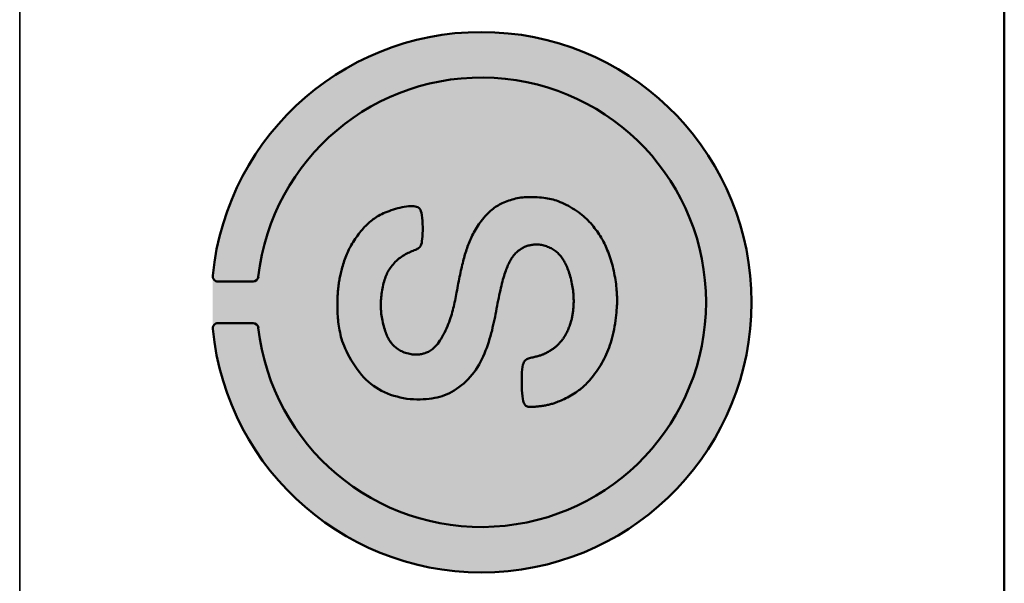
# Model space of a CAD drawing. Header units: millimetres. Extents: x 0 to 420, y 0 to 296.
# Tile 7 of 14: x 0 to 20, y 218 to 229. Entities that reach past the tile are written whole.
import ezdxf

# ---------------------------------------------------------------- set-up
doc = ezdxf.new("R2010")
doc.units = ezdxf.units.MM
doc.layers.get('0').update_dxf_attribs({"lineweight": 25})
doc.layers.add('Hatch', color=7, linetype='Continuous', lineweight=9, true_color=0x1e1e47)
doc.layers.add('Sketch Geometry(ISO)', color=7, linetype='Continuous', lineweight=50)

# ---------------------------------------------------------------- blocks, each defined once
blk = doc.blocks.new('Borders A3')
at = {"layer": 'Hatch'}
h = blk.add_hatch(color=256, dxfattribs=at)
edge = h.paths.add_edge_path()
edge.add_line((4.428, 222.838), (5.122, 222.838))
edge.add_arc((5.122, 222.733), 0.105, 6.5142, 90, ccw=False)
edge.add_arc((9.645, 223.25), 4.448, 186.5142, 533.4856)
edge.add_arc((5.122, 223.766), 0.105, 270, 353.4856, ccw=False)
edge.add_line((5.122, 223.661), (4.428, 223.661))
edge.add_arc((4.428, 223.766), 0.105, 174.346, 270, ccw=False)
edge.add_arc((9.645, 223.25), 5.348, -174.3461, 174.346, ccw=False)
edge.add_arc((4.428, 222.733), 0.105, 90, 185.6539, ccw=False)
blk.add_hatch(color=256, dxfattribs=at).paths.add_polyline_path([(11.131, 225.261), (11.167, 225.248), (11.204, 225.233), (11.243, 225.216), (11.283, 225.197), (11.325, 225.176), (11.366, 225.155), (11.408, 225.132), (11.449, 225.108), (11.489, 225.084), (11.528, 225.059), (11.565, 225.034), (11.599, 225.008), (11.633, 224.982), (11.664, 224.956), (11.695, 224.929), (11.724, 224.901), (11.753, 224.873), (11.781, 224.843), (11.808, 224.813), (11.835, 224.782), (11.861, 224.75), (11.887, 224.718), (11.911, 224.686), (11.934, 224.654), (11.957, 224.623), (11.978, 224.592), (11.997, 224.563), (12.015, 224.533), (12.032, 224.504), (12.049, 224.476), (12.064, 224.446), (12.079, 224.416), (12.094, 224.385), (12.109, 224.353), (12.123, 224.319), (12.138, 224.284), (12.152, 224.247), (12.167, 224.209), (12.181, 224.17), (12.194, 224.13), (12.207, 224.088), (12.22, 224.046), (12.232, 224.003), (12.244, 223.959), (12.255, 223.915), (12.265, 223.87), (12.274, 223.825), (12.283, 223.781), (12.291, 223.737), (12.298, 223.693), (12.304, 223.651), (12.31, 223.609), (12.314, 223.568), (12.318, 223.529), (12.322, 223.491), (12.325, 223.455), (12.327, 223.421), (12.329, 223.39), (12.331, 223.36), (12.332, 223.331), (12.333, 223.304), (12.333, 223.275), (12.332, 223.246), (12.331, 223.214), (12.329, 223.179), (12.326, 223.14), (12.322, 223.096), (12.318, 223.048), (12.312, 222.996), (12.306, 222.942), (12.299, 222.886), (12.29, 222.829), (12.281, 222.772), (12.271, 222.716), (12.26, 222.661), (12.248, 222.607), (12.235, 222.555), (12.221, 222.503), (12.206, 222.453), (12.19, 222.404), (12.173, 222.356), (12.155, 222.309), (12.136, 222.263), (12.116, 222.217), (12.096, 222.172), (12.074, 222.128), (12.051, 222.084), (12.027, 222.042), (12.002, 221.999), (11.976, 221.958), (11.949, 221.917), (11.921, 221.877), (11.893, 221.838), (11.864, 221.801), (11.836, 221.765), (11.808, 221.732), (11.782, 221.7), (11.757, 221.672), (11.733, 221.646), (11.71, 221.623), (11.689, 221.601), (11.667, 221.581), (11.645, 221.562), (11.622, 221.544), (11.598, 221.526), (11.571, 221.507), (11.543, 221.487), (11.512, 221.467), (11.48, 221.446), (11.447, 221.426), (11.413, 221.405), (11.379, 221.386), (11.346, 221.367), (11.313, 221.349), (11.281, 221.333), (11.251, 221.319), (11.221, 221.305), (11.193, 221.294), (11.166, 221.283), (11.141, 221.273), (11.116, 221.264), (11.093, 221.256), (11.071, 221.249), (11.05, 221.243), (11.03, 221.237), (11.01, 221.231), (10.991, 221.226), (10.972, 221.222), (10.952, 221.218), (10.933, 221.214), (10.913, 221.21), (10.892, 221.206), (10.871, 221.203), (10.85, 221.199), (10.829, 221.196), (10.808, 221.193), (10.787, 221.191), (10.767, 221.189), (10.747, 221.187), (10.727, 221.185), (10.708, 221.183), (10.69, 221.182), (10.673, 221.181), (10.656, 221.18), (10.641, 221.179), (10.626, 221.179), (10.613, 221.178), (10.601, 221.178), (10.589, 221.179), (10.579, 221.18), (10.568, 221.182), (10.558, 221.185), (10.547, 221.189), (10.537, 221.195), (10.525, 221.203), (10.514, 221.213), (10.503, 221.227), (10.492, 221.246), (10.481, 221.271), (10.471, 221.302), (10.463, 221.341), (10.455, 221.39), (10.45, 221.448), (10.446, 221.513), (10.443, 221.583), (10.442, 221.656), (10.443, 221.729), (10.444, 221.799), (10.448, 221.864), (10.452, 221.922), (10.458, 221.97), (10.466, 222.009), (10.475, 222.041), (10.485, 222.066), (10.497, 222.085), (10.51, 222.1), (10.525, 222.112), (10.541, 222.121), (10.559, 222.129), (10.578, 222.136), (10.598, 222.143), (10.619, 222.149), (10.64, 222.154), (10.661, 222.159), (10.683, 222.164), (10.703, 222.169), (10.724, 222.174), (10.743, 222.179), (10.761, 222.184), (10.779, 222.189), (10.796, 222.194), (10.812, 222.199), (10.827, 222.204), (10.841, 222.209), (10.854, 222.214), (10.866, 222.219), (10.878, 222.223), (10.889, 222.228), (10.9, 222.233), (10.91, 222.238), (10.921, 222.243), (10.932, 222.248), (10.943, 222.254), (10.954, 222.26), (10.965, 222.266), (10.977, 222.272), (10.988, 222.279), (10.999, 222.286), (11.01, 222.292), (11.021, 222.299), (11.032, 222.306), (11.042, 222.312), (11.052, 222.319), (11.062, 222.326), (11.071, 222.333), (11.081, 222.341), (11.091, 222.349), (11.102, 222.358), (11.112, 222.367), (11.123, 222.376), (11.135, 222.386), (11.146, 222.397), (11.157, 222.408), (11.169, 222.42), (11.181, 222.432), (11.192, 222.444), (11.204, 222.457), (11.215, 222.47), (11.226, 222.483), (11.237, 222.496), (11.247, 222.51), (11.257, 222.523), (11.267, 222.536), (11.276, 222.55), (11.285, 222.563), (11.294, 222.576), (11.302, 222.589), (11.31, 222.603), (11.318, 222.618), (11.326, 222.633), (11.334, 222.65), (11.343, 222.668), (11.351, 222.687), (11.36, 222.707), (11.369, 222.729), (11.378, 222.751), (11.386, 222.773), (11.394, 222.796), (11.402, 222.818), (11.409, 222.839), (11.416, 222.86), (11.422, 222.88), (11.427, 222.899), (11.432, 222.918), (11.436, 222.937), (11.44, 222.955), (11.444, 222.975), (11.447, 222.994), (11.45, 223.014), (11.453, 223.035), (11.456, 223.056), (11.459, 223.077), (11.461, 223.097), (11.464, 223.118), (11.466, 223.138), (11.467, 223.157), (11.469, 223.176), (11.47, 223.194), (11.471, 223.212), (11.471, 223.231), (11.472, 223.249), (11.472, 223.269), (11.472, 223.29), (11.471, 223.312), (11.47, 223.336), (11.469, 223.362), (11.467, 223.389), (11.465, 223.418), (11.462, 223.449), (11.459, 223.48), (11.454, 223.513), (11.45, 223.547), (11.444, 223.581), (11.437, 223.617), (11.43, 223.652), (11.422, 223.688), (11.414, 223.724), (11.405, 223.759), (11.395, 223.793), (11.385, 223.826), (11.375, 223.858), (11.364, 223.888), (11.352, 223.917), (11.341, 223.945), (11.329, 223.972), (11.317, 223.997), (11.305, 224.021), (11.293, 224.044), (11.28, 224.066), (11.268, 224.086), (11.255, 224.106), (11.242, 224.125), (11.229, 224.143), (11.215, 224.161), (11.201, 224.177), (11.186, 224.194), (11.172, 224.209), (11.156, 224.225), (11.14, 224.24), (11.123, 224.254), (11.105, 224.268), (11.087, 224.281), (11.067, 224.294), (11.047, 224.306), (11.025, 224.318), (11.002, 224.329), (10.979, 224.34), (10.955, 224.349), (10.931, 224.358), (10.907, 224.366), (10.882, 224.373), (10.859, 224.379), (10.835, 224.384), (10.812, 224.387), (10.79, 224.39), (10.768, 224.391), (10.746, 224.392), (10.725, 224.392), (10.704, 224.391), (10.684, 224.39), (10.665, 224.388), (10.645, 224.386), (10.626, 224.383), (10.608, 224.379), (10.589, 224.375), (10.571, 224.37), (10.553, 224.364), (10.535, 224.358), (10.517, 224.351), (10.499, 224.344), (10.481, 224.335), (10.464, 224.326), (10.446, 224.317), (10.429, 224.306), (10.413, 224.295), (10.396, 224.284), (10.38, 224.272), (10.365, 224.26), (10.35, 224.247), (10.336, 224.233), (10.322, 224.219), (10.309, 224.205), (10.296, 224.19), (10.283, 224.175), (10.271, 224.159), (10.259, 224.143), (10.247, 224.126), (10.236, 224.109), (10.225, 224.09), (10.214, 224.071), (10.203, 224.05), (10.191, 224.028), (10.18, 224.005), (10.169, 223.981), (10.158, 223.955), (10.147, 223.927), (10.136, 223.899), (10.125, 223.869), (10.114, 223.837), (10.103, 223.805), (10.092, 223.771), (10.081, 223.736), (10.071, 223.699), (10.061, 223.66), (10.05, 223.62), (10.04, 223.578), (10.03, 223.534), (10.019, 223.488), (10.009, 223.44), (9.998, 223.39), (9.988, 223.339), (9.977, 223.286), (9.966, 223.232), (9.956, 223.178), (9.945, 223.124), (9.935, 223.07), (9.924, 223.017), (9.914, 222.963), (9.903, 222.91), (9.891, 222.857), (9.88, 222.803), (9.867, 222.749), (9.854, 222.694), (9.839, 222.638), (9.823, 222.582), (9.807, 222.524), (9.789, 222.466), (9.769, 222.408), (9.749, 222.35), (9.727, 222.292), (9.704, 222.234), (9.679, 222.178), (9.653, 222.123), (9.626, 222.069), (9.597, 222.016), (9.566, 221.964), (9.534, 221.914), (9.499, 221.865), (9.462, 221.818), (9.423, 221.772), (9.382, 221.728), (9.338, 221.685), (9.293, 221.644), (9.247, 221.606), (9.199, 221.57), (9.152, 221.536), (9.104, 221.505), (9.056, 221.477), (9.01, 221.452), (8.963, 221.43), (8.916, 221.411), (8.869, 221.394), (8.82, 221.379), (8.77, 221.367), (8.719, 221.356), (8.665, 221.347), (8.609, 221.34), (8.551, 221.334), (8.49, 221.33), (8.428, 221.327), (8.364, 221.327), (8.3, 221.33), (8.235, 221.335), (8.169, 221.342), (8.104, 221.353), (8.038, 221.366), (7.973, 221.382), (7.909, 221.4), (7.846, 221.421), (7.785, 221.445), (7.725, 221.471), (7.667, 221.498), (7.611, 221.528), (7.558, 221.561), (7.506, 221.595), (7.456, 221.633), (7.408, 221.673), (7.361, 221.717), (7.315, 221.763), (7.27, 221.814), (7.227, 221.868), (7.184, 221.925), (7.143, 221.984), (7.103, 222.044), (7.066, 222.104), (7.031, 222.165), (7, 222.223), (6.971, 222.28), (6.946, 222.334), (6.924, 222.385), (6.906, 222.433), (6.889, 222.48), (6.876, 222.525), (6.863, 222.569), (6.853, 222.612), (6.844, 222.654), (6.835, 222.696), (6.828, 222.738), (6.821, 222.779), (6.815, 222.819), (6.81, 222.86), (6.805, 222.899), (6.802, 222.937), (6.799, 222.975), (6.796, 223.012), (6.794, 223.047), (6.793, 223.082), (6.792, 223.116), (6.792, 223.15), (6.791, 223.183), (6.792, 223.216), (6.792, 223.249), (6.793, 223.281), (6.794, 223.314), (6.795, 223.346), (6.797, 223.378), (6.799, 223.409), (6.801, 223.44), (6.803, 223.47), (6.805, 223.5), (6.808, 223.529), (6.811, 223.557), (6.815, 223.585), (6.818, 223.612), (6.822, 223.639), (6.826, 223.665), (6.831, 223.691), (6.835, 223.717), (6.84, 223.743), (6.845, 223.77), (6.851, 223.796), (6.857, 223.823), (6.864, 223.85), (6.871, 223.879), (6.879, 223.908), (6.888, 223.938), (6.897, 223.969), (6.907, 224.001), (6.918, 224.034), (6.929, 224.068), (6.941, 224.101), (6.953, 224.134), (6.966, 224.167), (6.979, 224.199), (6.992, 224.231), (7.005, 224.261), (7.02, 224.291), (7.034, 224.321), (7.05, 224.35), (7.066, 224.38), (7.083, 224.41), (7.102, 224.44), (7.121, 224.471), (7.142, 224.503), (7.164, 224.534), (7.187, 224.566), (7.21, 224.597), (7.234, 224.628), (7.258, 224.657), (7.282, 224.686), (7.307, 224.714), (7.331, 224.74), (7.355, 224.765), (7.38, 224.788), (7.404, 224.811), (7.429, 224.833), (7.453, 224.853), (7.478, 224.873), (7.503, 224.892), (7.528, 224.91), (7.553, 224.928), (7.58, 224.945), (7.608, 224.961), (7.638, 224.978), (7.669, 224.994), (7.703, 225.01), (7.739, 225.025), (7.777, 225.041), (7.817, 225.056), (7.859, 225.071), (7.901, 225.085), (7.944, 225.098), (7.988, 225.111), (8.031, 225.121), (8.075, 225.131), (8.117, 225.138), (8.158, 225.144), (8.197, 225.149), (8.235, 225.151), (8.27, 225.152), (8.303, 225.15), (8.333, 225.147), (8.359, 225.141), (8.382, 225.133), (8.403, 225.12), (8.42, 225.103), (8.435, 225.081), (8.447, 225.052), (8.457, 225.017), (8.465, 224.973), (8.472, 224.922), (8.476, 224.864), (8.479, 224.802), (8.481, 224.737), (8.481, 224.673), (8.479, 224.611), (8.476, 224.553), (8.472, 224.502), (8.467, 224.459), (8.461, 224.423), (8.453, 224.394), (8.444, 224.371), (8.434, 224.353), (8.422, 224.338), (8.408, 224.326), (8.392, 224.315), (8.375, 224.306), (8.356, 224.296), (8.336, 224.287), (8.314, 224.278), (8.291, 224.268), (8.267, 224.259), (8.243, 224.248), (8.217, 224.237), (8.192, 224.225), (8.166, 224.213), (8.139, 224.199), (8.113, 224.184), (8.087, 224.168), (8.061, 224.151), (8.035, 224.132), (8.01, 224.113), (7.985, 224.092), (7.961, 224.07), (7.938, 224.047), (7.916, 224.024), (7.894, 224), (7.874, 223.975), (7.855, 223.951), (7.837, 223.927), (7.821, 223.903), (7.806, 223.879), (7.792, 223.855), (7.779, 223.83), (7.768, 223.805), (7.756, 223.779), (7.746, 223.752), (7.736, 223.723), (7.726, 223.692), (7.717, 223.66), (7.708, 223.627), (7.699, 223.593), (7.692, 223.558), (7.684, 223.523), (7.678, 223.488), (7.672, 223.453), (7.667, 223.419), (7.663, 223.385), (7.66, 223.352), (7.657, 223.319), (7.655, 223.287), (7.653, 223.256), (7.652, 223.225), (7.652, 223.195), (7.652, 223.166), (7.653, 223.138), (7.654, 223.109), (7.656, 223.081), (7.658, 223.051), (7.662, 223.022), (7.666, 222.99), (7.671, 222.958), (7.677, 222.924), (7.685, 222.888), (7.693, 222.852), (7.701, 222.816), (7.71, 222.78), (7.72, 222.745), (7.73, 222.711), (7.74, 222.679), (7.75, 222.65), (7.76, 222.623), (7.771, 222.598), (7.781, 222.574), (7.792, 222.553), (7.802, 222.533), (7.813, 222.514), (7.823, 222.496), (7.834, 222.479), (7.845, 222.463), (7.856, 222.448), (7.868, 222.433), (7.88, 222.418), (7.894, 222.404), (7.908, 222.39), (7.924, 222.375), (7.94, 222.361), (7.959, 222.346), (7.978, 222.332), (7.999, 222.318), (8.02, 222.304), (8.043, 222.291), (8.067, 222.279), (8.091, 222.267), (8.117, 222.257), (8.143, 222.248), (8.17, 222.24), (8.197, 222.233), (8.224, 222.228), (8.25, 222.223), (8.276, 222.219), (8.301, 222.216), (8.326, 222.215), (8.349, 222.214), (8.372, 222.214), (8.394, 222.215), (8.415, 222.217), (8.436, 222.22), (8.457, 222.224), (8.477, 222.228), (8.497, 222.233), (8.517, 222.239), (8.537, 222.246), (8.556, 222.253), (8.576, 222.262), (8.596, 222.272), (8.615, 222.282), (8.635, 222.295), (8.655, 222.308), (8.675, 222.323), (8.695, 222.34), (8.715, 222.358), (8.736, 222.38), (8.757, 222.403), (8.779, 222.43), (8.801, 222.46), (8.823, 222.493), (8.845, 222.529), (8.868, 222.567), (8.89, 222.607), (8.912, 222.648), (8.933, 222.69), (8.953, 222.733), (8.972, 222.775), (8.989, 222.817), (9.005, 222.858), (9.019, 222.899), (9.033, 222.939), (9.045, 222.978), (9.057, 223.017), (9.067, 223.055), (9.077, 223.094), (9.087, 223.131), (9.096, 223.169), (9.105, 223.207), (9.113, 223.245), (9.122, 223.283), (9.13, 223.322), (9.138, 223.362), (9.146, 223.404), (9.154, 223.446), (9.162, 223.49), (9.171, 223.534), (9.179, 223.579), (9.187, 223.623), (9.196, 223.668), (9.204, 223.712), (9.213, 223.755), (9.221, 223.796), (9.23, 223.837), (9.238, 223.877), (9.247, 223.915), (9.255, 223.953), (9.264, 223.99), (9.273, 224.026), (9.282, 224.061), (9.291, 224.095), (9.3, 224.129), (9.31, 224.162), (9.319, 224.195), (9.329, 224.227), (9.339, 224.259), (9.35, 224.291), (9.36, 224.322), (9.371, 224.353), (9.383, 224.384), (9.395, 224.414), (9.407, 224.445), (9.42, 224.476), (9.433, 224.507), (9.448, 224.538), (9.463, 224.569), (9.478, 224.601), (9.495, 224.633), (9.513, 224.665), (9.532, 224.697), (9.551, 224.729), (9.572, 224.762), (9.594, 224.794), (9.617, 224.826), (9.641, 224.858), (9.666, 224.89), (9.692, 224.921), (9.719, 224.951), (9.746, 224.979), (9.772, 225.007), (9.799, 225.033), (9.825, 225.057), (9.85, 225.079), (9.875, 225.1), (9.9, 225.119), (9.924, 225.136), (9.949, 225.153), (9.975, 225.168), (10.002, 225.183), (10.029, 225.197), (10.058, 225.211), (10.088, 225.224), (10.12, 225.237), (10.152, 225.25), (10.185, 225.262), (10.218, 225.273), (10.252, 225.283), (10.286, 225.292), (10.32, 225.301), (10.355, 225.308), (10.39, 225.315), (10.425, 225.32), (10.462, 225.324), (10.499, 225.328), (10.538, 225.33), (10.578, 225.332), (10.62, 225.332), (10.663, 225.332), (10.707, 225.331), (10.75, 225.328), (10.794, 225.325), (10.837, 225.322), (10.878, 225.317), (10.918, 225.312), (10.956, 225.306), (10.992, 225.299), (11.027, 225.292), (11.062, 225.283), (11.096, 225.273)])
at = {"layer": 'Sketch Geometry(ISO)', "color": 7, "linetype": 'Continuous', "lineweight": 35}
blk.add_line((0.5, 296.5), (0.5, 0.5), dxfattribs=at)
at = {"layer": 'Sketch Geometry(ISO)', "color": 1, "linetype": 'Continuous', "lineweight": 50, "true_color": 0xff0000}
blk.add_line((20, 287), (20, 10), dxfattribs=at)
at = {"layer": 'Sketch Geometry(ISO)'}
for p, q in [((10.12, 225.237), (10.088, 225.224)), ((10.152, 225.25), (10.12, 225.237)), ((10.185, 225.262), (10.152, 225.25)), ((10.218, 225.273), (10.185, 225.262)), ((10.252, 225.283), (10.218, 225.273)), ((10.286, 225.292), (10.252, 225.283)), ((10.32, 225.301), (10.286, 225.292)), ((10.355, 225.308), (10.32, 225.301)), ((10.39, 225.315), (10.355, 225.308)), ((10.425, 225.32), (10.39, 225.315)), ((10.462, 225.324), (10.425, 225.32)), ((10.499, 225.328), (10.462, 225.324)), ((10.538, 225.33), (10.499, 225.328)), ((10.578, 225.332), (10.538, 225.33)), ((10.62, 225.332), (10.578, 225.332)), ((10.663, 225.332), (10.62, 225.332)), ((10.707, 225.331), (10.663, 225.332)), ((10.75, 225.328), (10.707, 225.331)), ((10.794, 225.325), (10.75, 225.328)), ((10.837, 225.322), (10.794, 225.325)), ((10.878, 225.317), (10.837, 225.322)), ((10.918, 225.312), (10.878, 225.317)), ((10.956, 225.306), (10.918, 225.312)), ((10.992, 225.299), (10.956, 225.306)), ((11.027, 225.292), (10.992, 225.299)), ((11.062, 225.283), (11.027, 225.292)), ((11.096, 225.273), (11.062, 225.283)), ((11.131, 225.261), (11.096, 225.273)), ((11.167, 225.248), (11.131, 225.261)), ((11.204, 225.233), (11.167, 225.248)), ((11.243, 225.216), (11.204, 225.233)), ((7.777, 225.041), (7.739, 225.025)), ((7.817, 225.056), (7.777, 225.041)), ((7.859, 225.071), (7.817, 225.056)), ((7.901, 225.085), (7.859, 225.071)), ((7.944, 225.098), (7.901, 225.085)), ((7.988, 225.111), (7.944, 225.098)), ((8.031, 225.121), (7.988, 225.111)), ((8.075, 225.131), (8.031, 225.121)), ((8.117, 225.138), (8.075, 225.131)), ((8.158, 225.144), (8.117, 225.138)), ((8.197, 225.149), (8.158, 225.144)), ((8.235, 225.151), (8.197, 225.149)), ((8.27, 225.152), (8.235, 225.151)), ((8.303, 225.15), (8.27, 225.152)), ((8.333, 225.147), (8.303, 225.15)), ((8.359, 225.141), (8.333, 225.147)), ((8.382, 225.133), (8.359, 225.141)), ((8.403, 225.12), (8.382, 225.133)), ((8.42, 225.103), (8.403, 225.12)), ((8.435, 225.081), (8.42, 225.103)), ((8.447, 225.052), (8.435, 225.081)), ((8.457, 225.017), (8.447, 225.052)), ((9.799, 225.033), (9.772, 225.007)), ((9.825, 225.057), (9.799, 225.033)), ((9.85, 225.079), (9.825, 225.057)), ((9.875, 225.1), (9.85, 225.079)), ((9.9, 225.119), (9.875, 225.1)), ((9.924, 225.136), (9.9, 225.119)), ((9.949, 225.153), (9.924, 225.136)), ((9.975, 225.168), (9.949, 225.153)), ((10.002, 225.183), (9.975, 225.168)), ((10.029, 225.197), (10.002, 225.183)), ((10.058, 225.211), (10.029, 225.197)), ((10.088, 225.224), (10.058, 225.211)), ((11.283, 225.197), (11.243, 225.216)), ((11.325, 225.176), (11.283, 225.197)), ((11.366, 225.155), (11.325, 225.176)), ((11.408, 225.132), (11.366, 225.155)), ((11.449, 225.108), (11.408, 225.132)), ((11.489, 225.084), (11.449, 225.108)), ((11.528, 225.059), (11.489, 225.084)), ((11.565, 225.034), (11.528, 225.059)), ((11.599, 225.008), (11.565, 225.034)), ((7.453, 224.853), (7.429, 224.833)), ((7.478, 224.873), (7.453, 224.853)), ((7.503, 224.892), (7.478, 224.873)), ((7.528, 224.91), (7.503, 224.892)), ((7.553, 224.928), (7.528, 224.91)), ((7.58, 224.945), (7.553, 224.928)), ((7.608, 224.961), (7.58, 224.945)), ((7.638, 224.978), (7.608, 224.961)), ((7.669, 224.994), (7.638, 224.978)), ((7.703, 225.01), (7.669, 224.994)), ((7.739, 225.025), (7.703, 225.01)), ((8.465, 224.973), (8.457, 225.017)), ((8.472, 224.922), (8.465, 224.973)), ((8.476, 224.864), (8.472, 224.922)), ((8.479, 224.802), (8.476, 224.864)), ((9.641, 224.858), (9.617, 224.826)), ((9.666, 224.89), (9.641, 224.858)), ((9.692, 224.921), (9.666, 224.89)), ((9.719, 224.951), (9.692, 224.921)), ((9.746, 224.979), (9.719, 224.951)), ((9.772, 225.007), (9.746, 224.979)), ((11.633, 224.982), (11.599, 225.008)), ((11.664, 224.956), (11.633, 224.982)), ((11.695, 224.929), (11.664, 224.956)), ((11.724, 224.901), (11.695, 224.929)), ((11.753, 224.873), (11.724, 224.901)), ((11.781, 224.843), (11.753, 224.873)), ((11.808, 224.813), (11.781, 224.843)), ((7.258, 224.657), (7.234, 224.628)), ((7.282, 224.686), (7.258, 224.657)), ((7.307, 224.714), (7.282, 224.686)), ((7.331, 224.74), (7.307, 224.714)), ((7.355, 224.765), (7.331, 224.74)), ((7.38, 224.788), (7.355, 224.765)), ((7.404, 224.811), (7.38, 224.788)), ((7.429, 224.833), (7.404, 224.811)), ((8.481, 224.737), (8.479, 224.802)), ((8.479, 224.611), (8.481, 224.673)), ((8.481, 224.673), (8.481, 224.737)), ((9.513, 224.665), (9.495, 224.633)), ((9.532, 224.697), (9.513, 224.665)), ((9.551, 224.729), (9.532, 224.697)), ((9.572, 224.762), (9.551, 224.729)), ((9.594, 224.794), (9.572, 224.762)), ((9.617, 224.826), (9.594, 224.794)), ((11.835, 224.782), (11.808, 224.813)), ((11.861, 224.75), (11.835, 224.782)), ((11.887, 224.718), (11.861, 224.75)), ((11.911, 224.686), (11.887, 224.718)), ((11.934, 224.654), (11.911, 224.686)), ((11.957, 224.623), (11.934, 224.654)), ((7.121, 224.471), (7.102, 224.44)), ((7.142, 224.503), (7.121, 224.471)), ((7.164, 224.534), (7.142, 224.503)), ((7.187, 224.566), (7.164, 224.534)), ((7.21, 224.597), (7.187, 224.566)), ((7.234, 224.628), (7.21, 224.597)), ((8.461, 224.423), (8.467, 224.459)), ((8.467, 224.459), (8.472, 224.502)), ((8.472, 224.502), (8.476, 224.553)), ((8.476, 224.553), (8.479, 224.611)), ((9.42, 224.476), (9.407, 224.445)), ((9.433, 224.507), (9.42, 224.476)), ((9.448, 224.538), (9.433, 224.507)), ((9.463, 224.569), (9.448, 224.538)), ((9.478, 224.601), (9.463, 224.569)), ((9.495, 224.633), (9.478, 224.601)), ((11.978, 224.592), (11.957, 224.623)), ((11.997, 224.563), (11.978, 224.592)), ((12.015, 224.533), (11.997, 224.563)), ((12.032, 224.504), (12.015, 224.533)), ((12.049, 224.476), (12.032, 224.504)), ((12.064, 224.446), (12.049, 224.476)), ((12.079, 224.416), (12.064, 224.446)), ((7.005, 224.261), (6.992, 224.231)), ((7.02, 224.291), (7.005, 224.261)), ((7.034, 224.321), (7.02, 224.291)), ((7.05, 224.35), (7.034, 224.321)), ((7.066, 224.38), (7.05, 224.35)), ((7.083, 224.41), (7.066, 224.38)), ((7.102, 224.44), (7.083, 224.41)), ((8.243, 224.248), (8.267, 224.259)), ((8.267, 224.259), (8.291, 224.268)), ((8.291, 224.268), (8.314, 224.278)), ((8.314, 224.278), (8.336, 224.287)), ((8.336, 224.287), (8.356, 224.296)), ((8.356, 224.296), (8.375, 224.306)), ((8.375, 224.306), (8.392, 224.315)), ((8.392, 224.315), (8.408, 224.326)), ((8.408, 224.326), (8.422, 224.338)), ((8.422, 224.338), (8.434, 224.353)), ((8.434, 224.353), (8.444, 224.371)), ((8.444, 224.371), (8.453, 224.394)), ((8.453, 224.394), (8.461, 224.423)), ((9.339, 224.259), (9.329, 224.227)), ((9.35, 224.291), (9.339, 224.259)), ((9.36, 224.322), (9.35, 224.291)), ((9.371, 224.353), (9.36, 224.322)), ((9.383, 224.384), (9.371, 224.353)), ((9.395, 224.414), (9.383, 224.384)), ((9.407, 224.445), (9.395, 224.414)), ((10.35, 224.247), (10.365, 224.26)), ((10.365, 224.26), (10.38, 224.272)), ((10.38, 224.272), (10.396, 224.284)), ((10.396, 224.284), (10.413, 224.295)), ((10.413, 224.295), (10.429, 224.306)), ((10.429, 224.306), (10.446, 224.317)), ((10.446, 224.317), (10.464, 224.326)), ((10.464, 224.326), (10.481, 224.335)), ((10.481, 224.335), (10.499, 224.344)), ((10.499, 224.344), (10.517, 224.351)), ((10.517, 224.351), (10.535, 224.358)), ((10.535, 224.358), (10.553, 224.364)), ((10.553, 224.364), (10.571, 224.37)), ((10.571, 224.37), (10.589, 224.375)), ((10.589, 224.375), (10.608, 224.379)), ((10.608, 224.379), (10.626, 224.383)), ((10.626, 224.383), (10.645, 224.386)), ((10.645, 224.386), (10.665, 224.388)), ((10.665, 224.388), (10.684, 224.39)), ((10.684, 224.39), (10.704, 224.391)), ((10.704, 224.391), (10.725, 224.392)), ((10.725, 224.392), (10.746, 224.392)), ((10.746, 224.392), (10.768, 224.391)), ((10.768, 224.391), (10.79, 224.39)), ((10.79, 224.39), (10.812, 224.387)), ((10.812, 224.387), (10.835, 224.384)), ((10.835, 224.384), (10.859, 224.379)), ((10.859, 224.379), (10.882, 224.373)), ((10.882, 224.373), (10.907, 224.366)), ((10.907, 224.366), (10.931, 224.358)), ((10.931, 224.358), (10.955, 224.349)), ((10.955, 224.349), (10.979, 224.34)), ((10.979, 224.34), (11.002, 224.329)), ((11.002, 224.329), (11.025, 224.318)), ((11.025, 224.318), (11.047, 224.306)), ((11.047, 224.306), (11.067, 224.294)), ((11.067, 224.294), (11.087, 224.281)), ((11.087, 224.281), (11.105, 224.268)), ((11.105, 224.268), (11.123, 224.254)), ((11.123, 224.254), (11.14, 224.24)), ((12.094, 224.385), (12.079, 224.416)), ((12.109, 224.353), (12.094, 224.385)), ((12.123, 224.319), (12.109, 224.353)), ((12.138, 224.284), (12.123, 224.319)), ((12.152, 224.247), (12.138, 224.284)), ((6.929, 224.068), (6.918, 224.034)), ((6.941, 224.101), (6.929, 224.068)), ((6.953, 224.134), (6.941, 224.101)), ((6.966, 224.167), (6.953, 224.134)), ((6.979, 224.199), (6.966, 224.167)), ((6.992, 224.231), (6.979, 224.199)), ((7.938, 224.047), (7.961, 224.07)), ((7.961, 224.07), (7.985, 224.092)), ((7.985, 224.092), (8.01, 224.113)), ((8.01, 224.113), (8.035, 224.132)), ((8.035, 224.132), (8.061, 224.151)), ((8.061, 224.151), (8.087, 224.168)), ((8.087, 224.168), (8.113, 224.184)), ((8.113, 224.184), (8.139, 224.199)), ((8.139, 224.199), (8.166, 224.213)), ((8.166, 224.213), (8.192, 224.225)), ((8.192, 224.225), (8.217, 224.237)), ((8.217, 224.237), (8.243, 224.248)), ((9.282, 224.061), (9.273, 224.026)), ((9.291, 224.095), (9.282, 224.061)), ((9.3, 224.129), (9.291, 224.095)), ((9.31, 224.162), (9.3, 224.129)), ((9.319, 224.195), (9.31, 224.162)), ((9.329, 224.227), (9.319, 224.195)), ((10.203, 224.05), (10.214, 224.071)), ((10.214, 224.071), (10.225, 224.09)), ((10.225, 224.09), (10.236, 224.109)), ((10.236, 224.109), (10.247, 224.126)), ((10.247, 224.126), (10.259, 224.143)), ((10.259, 224.143), (10.271, 224.159)), ((10.271, 224.159), (10.283, 224.175)), ((10.283, 224.175), (10.296, 224.19)), ((10.296, 224.19), (10.309, 224.205)), ((10.309, 224.205), (10.322, 224.219)), ((10.322, 224.219), (10.336, 224.233)), ((10.336, 224.233), (10.35, 224.247)), ((11.14, 224.24), (11.156, 224.225)), ((11.156, 224.225), (11.172, 224.209)), ((11.172, 224.209), (11.186, 224.194)), ((11.186, 224.194), (11.201, 224.177)), ((11.201, 224.177), (11.215, 224.161)), ((11.215, 224.161), (11.229, 224.143)), ((11.229, 224.143), (11.242, 224.125)), ((11.242, 224.125), (11.255, 224.106)), ((11.255, 224.106), (11.268, 224.086)), ((11.268, 224.086), (11.28, 224.066)), ((11.28, 224.066), (11.293, 224.044)), ((12.167, 224.209), (12.152, 224.247)), ((12.181, 224.17), (12.167, 224.209)), ((12.194, 224.13), (12.181, 224.17)), ((12.207, 224.088), (12.194, 224.13)), ((12.22, 224.046), (12.207, 224.088)), ((6.871, 223.879), (6.864, 223.85)), ((6.879, 223.908), (6.871, 223.879)), ((6.888, 223.938), (6.879, 223.908)), ((6.897, 223.969), (6.888, 223.938)), ((6.907, 224.001), (6.897, 223.969)), ((6.918, 224.034), (6.907, 224.001)), ((7.792, 223.855), (7.806, 223.879)), ((7.806, 223.879), (7.821, 223.903)), ((7.821, 223.903), (7.837, 223.927)), ((7.837, 223.927), (7.855, 223.951)), ((7.855, 223.951), (7.874, 223.975)), ((7.874, 223.975), (7.894, 224)), ((7.894, 224), (7.916, 224.024)), ((7.916, 224.024), (7.938, 224.047)), ((9.238, 223.877), (9.23, 223.837)), ((9.247, 223.915), (9.238, 223.877)), ((9.255, 223.953), (9.247, 223.915)), ((9.264, 223.99), (9.255, 223.953)), ((9.273, 224.026), (9.264, 223.99)), ((10.114, 223.837), (10.125, 223.869)), ((10.125, 223.869), (10.136, 223.899)), ((10.136, 223.899), (10.147, 223.927)), ((10.147, 223.927), (10.158, 223.955)), ((10.158, 223.955), (10.169, 223.981)), ((10.169, 223.981), (10.18, 224.005)), ((10.18, 224.005), (10.191, 224.028)), ((10.191, 224.028), (10.203, 224.05)), ((11.293, 224.044), (11.305, 224.021)), ((11.305, 224.021), (11.317, 223.997)), ((11.317, 223.997), (11.329, 223.972)), ((11.329, 223.972), (11.341, 223.945)), ((11.341, 223.945), (11.352, 223.917)), ((11.352, 223.917), (11.364, 223.888)), ((11.364, 223.888), (11.375, 223.858)), ((12.232, 224.003), (12.22, 224.046)), ((12.244, 223.959), (12.232, 224.003)), ((12.255, 223.915), (12.244, 223.959)), ((12.265, 223.87), (12.255, 223.915)), ((12.274, 223.825), (12.265, 223.87)), ((6.826, 223.665), (6.822, 223.639)), ((6.831, 223.691), (6.826, 223.665)), ((6.835, 223.717), (6.831, 223.691)), ((6.84, 223.743), (6.835, 223.717)), ((6.845, 223.77), (6.84, 223.743)), ((6.851, 223.796), (6.845, 223.77)), ((6.857, 223.823), (6.851, 223.796)), ((6.864, 223.85), (6.857, 223.823)), ((7.717, 223.66), (7.726, 223.692)), ((7.726, 223.692), (7.736, 223.723)), ((7.736, 223.723), (7.746, 223.752)), ((7.746, 223.752), (7.756, 223.779)), ((7.756, 223.779), (7.768, 223.805)), ((7.768, 223.805), (7.779, 223.83)), ((7.779, 223.83), (7.792, 223.855)), ((9.196, 223.668), (9.187, 223.623)), ((9.204, 223.712), (9.196, 223.668)), ((9.213, 223.755), (9.204, 223.712)), ((9.221, 223.796), (9.213, 223.755)), ((9.23, 223.837), (9.221, 223.796)), ((10.061, 223.66), (10.071, 223.699)), ((10.071, 223.699), (10.081, 223.736)), ((10.081, 223.736), (10.092, 223.771)), ((10.092, 223.771), (10.103, 223.805)), ((10.103, 223.805), (10.114, 223.837)), ((11.375, 223.858), (11.385, 223.826)), ((11.385, 223.826), (11.395, 223.793)), ((11.395, 223.793), (11.405, 223.759)), ((11.405, 223.759), (11.414, 223.724)), ((11.414, 223.724), (11.422, 223.688)), ((11.422, 223.688), (11.43, 223.652)), ((12.283, 223.781), (12.274, 223.825)), ((12.291, 223.737), (12.283, 223.781)), ((12.298, 223.693), (12.291, 223.737)), ((12.304, 223.651), (12.298, 223.693)), ((4.428, 223.661), (5.122, 223.661)), ((6.803, 223.47), (6.801, 223.44)), ((6.805, 223.5), (6.803, 223.47)), ((6.808, 223.529), (6.805, 223.5)), ((6.811, 223.557), (6.808, 223.529)), ((6.815, 223.585), (6.811, 223.557)), ((6.818, 223.612), (6.815, 223.585)), ((6.822, 223.639), (6.818, 223.612)), ((7.672, 223.453), (7.678, 223.488)), ((7.678, 223.488), (7.684, 223.523)), ((7.684, 223.523), (7.692, 223.558)), ((7.692, 223.558), (7.699, 223.593)), ((7.699, 223.593), (7.708, 223.627)), ((7.708, 223.627), (7.717, 223.66)), ((9.162, 223.49), (9.154, 223.446)), ((9.171, 223.534), (9.162, 223.49)), ((9.179, 223.579), (9.171, 223.534)), ((9.187, 223.623), (9.179, 223.579)), ((10.009, 223.44), (10.019, 223.488)), ((10.019, 223.488), (10.03, 223.534)), ((10.03, 223.534), (10.04, 223.578)), ((10.04, 223.578), (10.05, 223.62)), ((10.05, 223.62), (10.061, 223.66)), ((11.43, 223.652), (11.437, 223.617)), ((11.437, 223.617), (11.444, 223.581)), ((11.444, 223.581), (11.45, 223.547)), ((11.45, 223.547), (11.454, 223.513)), ((11.454, 223.513), (11.459, 223.48)), ((11.459, 223.48), (11.462, 223.449)), ((12.31, 223.609), (12.304, 223.651)), ((12.314, 223.568), (12.31, 223.609)), ((12.318, 223.529), (12.314, 223.568)), ((12.322, 223.491), (12.318, 223.529)), ((12.325, 223.455), (12.322, 223.491)), ((6.793, 223.281), (6.792, 223.249)), ((6.794, 223.314), (6.793, 223.281)), ((6.795, 223.346), (6.794, 223.314)), ((6.797, 223.378), (6.795, 223.346)), ((6.799, 223.409), (6.797, 223.378)), ((6.801, 223.44), (6.799, 223.409)), ((7.653, 223.256), (7.655, 223.287)), ((7.655, 223.287), (7.657, 223.319)), ((7.657, 223.319), (7.66, 223.352)), ((7.66, 223.352), (7.663, 223.385)), ((7.663, 223.385), (7.667, 223.419)), ((7.667, 223.419), (7.672, 223.453)), ((9.122, 223.283), (9.113, 223.245)), ((9.13, 223.322), (9.122, 223.283)), ((9.138, 223.362), (9.13, 223.322)), ((9.146, 223.404), (9.138, 223.362)), ((9.154, 223.446), (9.146, 223.404)), ((9.966, 223.232), (9.977, 223.286)), ((9.977, 223.286), (9.988, 223.339)), ((9.988, 223.339), (9.998, 223.39)), ((9.998, 223.39), (10.009, 223.44)), ((11.462, 223.449), (11.465, 223.418)), ((11.465, 223.418), (11.467, 223.389)), ((11.467, 223.389), (11.469, 223.362)), ((11.469, 223.362), (11.47, 223.336)), ((11.47, 223.336), (11.471, 223.312)), ((11.471, 223.312), (11.472, 223.29)), ((11.472, 223.29), (11.472, 223.269)), ((12.327, 223.421), (12.325, 223.455)), ((12.329, 223.39), (12.327, 223.421)), ((12.331, 223.36), (12.329, 223.39)), ((12.332, 223.331), (12.331, 223.36)), ((12.333, 223.304), (12.332, 223.331)), ((12.332, 223.246), (12.333, 223.275)), ((12.333, 223.275), (12.333, 223.304)), ((6.792, 223.216), (6.791, 223.183)), ((6.791, 223.183), (6.792, 223.15)), ((6.792, 223.249), (6.792, 223.216)), ((6.792, 223.15), (6.792, 223.116)), ((6.792, 223.116), (6.793, 223.082)), ((6.793, 223.082), (6.794, 223.047)), ((7.652, 223.225), (7.653, 223.256)), ((7.652, 223.195), (7.652, 223.225)), ((7.652, 223.166), (7.652, 223.195)), ((7.653, 223.138), (7.652, 223.166)), ((7.654, 223.109), (7.653, 223.138)), ((7.656, 223.081), (7.654, 223.109)), ((7.658, 223.051), (7.656, 223.081)), ((9.077, 223.094), (9.067, 223.055)), ((9.087, 223.131), (9.077, 223.094)), ((9.096, 223.169), (9.087, 223.131)), ((9.105, 223.207), (9.096, 223.169)), ((9.113, 223.245), (9.105, 223.207)), ((9.935, 223.07), (9.945, 223.124)), ((9.945, 223.124), (9.956, 223.178)), ((9.956, 223.178), (9.966, 223.232)), ((11.461, 223.097), (11.459, 223.077)), ((11.464, 223.118), (11.461, 223.097)), ((11.466, 223.138), (11.464, 223.118)), ((11.467, 223.157), (11.466, 223.138)), ((11.469, 223.176), (11.467, 223.157)), ((11.47, 223.194), (11.469, 223.176)), ((11.471, 223.212), (11.47, 223.194)), ((11.472, 223.249), (11.471, 223.231)), ((11.471, 223.231), (11.471, 223.212)), ((11.472, 223.269), (11.472, 223.249)), ((12.318, 223.048), (12.322, 223.096)), ((12.322, 223.096), (12.326, 223.14)), ((12.326, 223.14), (12.329, 223.179)), ((12.329, 223.179), (12.331, 223.214)), ((12.331, 223.214), (12.332, 223.246)), ((6.794, 223.047), (6.796, 223.012)), ((6.796, 223.012), (6.799, 222.975)), ((6.799, 222.975), (6.802, 222.937)), ((6.802, 222.937), (6.805, 222.899)), ((6.805, 222.899), (6.81, 222.86)), ((7.662, 223.022), (7.658, 223.051)), ((7.666, 222.99), (7.662, 223.022)), ((7.671, 222.958), (7.666, 222.99)), ((7.677, 222.924), (7.671, 222.958)), ((7.685, 222.888), (7.677, 222.924)), ((7.693, 222.852), (7.685, 222.888)), ((9.019, 222.899), (9.005, 222.858)), ((9.033, 222.939), (9.019, 222.899)), ((9.045, 222.978), (9.033, 222.939)), ((9.057, 223.017), (9.045, 222.978)), ((9.067, 223.055), (9.057, 223.017)), ((9.891, 222.857), (9.903, 222.91)), ((9.903, 222.91), (9.914, 222.963)), ((9.914, 222.963), (9.924, 223.017)), ((9.924, 223.017), (9.935, 223.07)), ((11.427, 222.899), (11.422, 222.88)), ((11.432, 222.918), (11.427, 222.899)), ((11.436, 222.937), (11.432, 222.918)), ((11.44, 222.955), (11.436, 222.937)), ((11.444, 222.975), (11.44, 222.955)), ((11.447, 222.994), (11.444, 222.975)), ((11.45, 223.014), (11.447, 222.994)), ((11.453, 223.035), (11.45, 223.014)), ((11.456, 223.056), (11.453, 223.035)), ((11.459, 223.077), (11.456, 223.056)), ((12.29, 222.829), (12.299, 222.886)), ((12.299, 222.886), (12.306, 222.942)), ((12.306, 222.942), (12.312, 222.996)), ((12.312, 222.996), (12.318, 223.048)), ((5.122, 222.838), (4.428, 222.838)), ((6.81, 222.86), (6.815, 222.819)), ((6.815, 222.819), (6.821, 222.779)), ((6.821, 222.779), (6.828, 222.738)), ((6.828, 222.738), (6.835, 222.696)), ((6.835, 222.696), (6.844, 222.654)), ((7.701, 222.816), (7.693, 222.852)), ((7.71, 222.78), (7.701, 222.816)), ((7.72, 222.745), (7.71, 222.78)), ((7.73, 222.711), (7.72, 222.745)), ((7.74, 222.679), (7.73, 222.711)), ((8.933, 222.69), (8.912, 222.648)), ((8.953, 222.733), (8.933, 222.69)), ((8.972, 222.775), (8.953, 222.733)), ((8.989, 222.817), (8.972, 222.775)), ((9.005, 222.858), (8.989, 222.817)), ((9.839, 222.638), (9.854, 222.694)), ((9.854, 222.694), (9.867, 222.749)), ((9.867, 222.749), (9.88, 222.803)), ((9.88, 222.803), (9.891, 222.857)), ((11.36, 222.707), (11.351, 222.687)), ((11.369, 222.729), (11.36, 222.707)), ((11.378, 222.751), (11.369, 222.729)), ((11.386, 222.773), (11.378, 222.751)), ((11.394, 222.796), (11.386, 222.773)), ((11.402, 222.818), (11.394, 222.796)), ((11.409, 222.839), (11.402, 222.818)), ((11.416, 222.86), (11.409, 222.839)), ((11.422, 222.88), (11.416, 222.86)), ((12.26, 222.661), (12.271, 222.716)), ((12.271, 222.716), (12.281, 222.772)), ((12.281, 222.772), (12.29, 222.829)), ((6.844, 222.654), (6.853, 222.612)), ((6.853, 222.612), (6.863, 222.569)), ((6.863, 222.569), (6.876, 222.525)), ((6.876, 222.525), (6.889, 222.48)), ((7.75, 222.65), (7.74, 222.679)), ((7.76, 222.623), (7.75, 222.65)), ((7.771, 222.598), (7.76, 222.623)), ((7.781, 222.574), (7.771, 222.598)), ((7.792, 222.553), (7.781, 222.574)), ((7.802, 222.533), (7.792, 222.553)), ((7.813, 222.514), (7.802, 222.533)), ((7.823, 222.496), (7.813, 222.514)), ((7.834, 222.479), (7.823, 222.496)), ((8.845, 222.529), (8.823, 222.493)), ((8.868, 222.567), (8.845, 222.529)), ((8.89, 222.607), (8.868, 222.567)), ((8.912, 222.648), (8.89, 222.607)), ((9.789, 222.466), (9.807, 222.524)), ((9.807, 222.524), (9.823, 222.582)), ((9.823, 222.582), (9.839, 222.638)), ((11.237, 222.496), (11.226, 222.483)), ((11.247, 222.51), (11.237, 222.496)), ((11.257, 222.523), (11.247, 222.51)), ((11.267, 222.536), (11.257, 222.523)), ((11.276, 222.55), (11.267, 222.536)), ((11.285, 222.563), (11.276, 222.55)), ((11.294, 222.576), (11.285, 222.563)), ((11.302, 222.589), (11.294, 222.576)), ((11.31, 222.603), (11.302, 222.589)), ((11.318, 222.618), (11.31, 222.603)), ((11.326, 222.633), (11.318, 222.618)), ((11.334, 222.65), (11.326, 222.633)), ((11.343, 222.668), (11.334, 222.65)), ((11.351, 222.687), (11.343, 222.668)), ((12.206, 222.453), (12.221, 222.503)), ((12.221, 222.503), (12.235, 222.555)), ((12.235, 222.555), (12.248, 222.607)), ((12.248, 222.607), (12.26, 222.661)), ((6.889, 222.48), (6.906, 222.433)), ((6.906, 222.433), (6.924, 222.385)), ((6.924, 222.385), (6.946, 222.334)), ((6.946, 222.334), (6.971, 222.28)), ((7.845, 222.463), (7.834, 222.479)), ((7.856, 222.448), (7.845, 222.463)), ((7.868, 222.433), (7.856, 222.448)), ((7.88, 222.418), (7.868, 222.433)), ((7.894, 222.404), (7.88, 222.418)), ((7.908, 222.39), (7.894, 222.404)), ((7.924, 222.375), (7.908, 222.39)), ((7.94, 222.361), (7.924, 222.375)), ((7.959, 222.346), (7.94, 222.361)), ((7.978, 222.332), (7.959, 222.346)), ((7.999, 222.318), (7.978, 222.332)), ((8.02, 222.304), (7.999, 222.318)), ((8.043, 222.291), (8.02, 222.304)), ((8.655, 222.308), (8.635, 222.295)), ((8.675, 222.323), (8.655, 222.308)), ((8.695, 222.34), (8.675, 222.323)), ((8.715, 222.358), (8.695, 222.34)), ((8.736, 222.38), (8.715, 222.358)), ((8.757, 222.403), (8.736, 222.38)), ((8.779, 222.43), (8.757, 222.403)), ((8.801, 222.46), (8.779, 222.43)), ((8.823, 222.493), (8.801, 222.46)), ((9.727, 222.292), (9.749, 222.35)), ((9.749, 222.35), (9.769, 222.408)), ((9.769, 222.408), (9.789, 222.466)), ((11.032, 222.306), (11.021, 222.299)), ((11.042, 222.312), (11.032, 222.306)), ((11.052, 222.319), (11.042, 222.312)), ((11.062, 222.326), (11.052, 222.319)), ((11.071, 222.333), (11.062, 222.326)), ((11.081, 222.341), (11.071, 222.333)), ((11.091, 222.349), (11.081, 222.341)), ((11.102, 222.358), (11.091, 222.349)), ((11.112, 222.367), (11.102, 222.358)), ((11.123, 222.376), (11.112, 222.367)), ((11.135, 222.386), (11.123, 222.376)), ((11.146, 222.397), (11.135, 222.386)), ((11.157, 222.408), (11.146, 222.397)), ((11.169, 222.42), (11.157, 222.408)), ((11.181, 222.432), (11.169, 222.42)), ((11.192, 222.444), (11.181, 222.432)), ((11.204, 222.457), (11.192, 222.444)), ((11.215, 222.47), (11.204, 222.457)), ((11.226, 222.483), (11.215, 222.47)), ((12.136, 222.263), (12.155, 222.309)), ((12.155, 222.309), (12.173, 222.356)), ((12.173, 222.356), (12.19, 222.404)), ((12.19, 222.404), (12.206, 222.453)), ((6.971, 222.28), (7, 222.223)), ((7, 222.223), (7.031, 222.165)), ((7.031, 222.165), (7.066, 222.104)), ((8.067, 222.279), (8.043, 222.291)), ((8.091, 222.267), (8.067, 222.279)), ((8.117, 222.257), (8.091, 222.267)), ((8.143, 222.248), (8.117, 222.257)), ((8.17, 222.24), (8.143, 222.248)), ((8.197, 222.233), (8.17, 222.24)), ((8.224, 222.228), (8.197, 222.233)), ((8.25, 222.223), (8.224, 222.228)), ((8.276, 222.219), (8.25, 222.223)), ((8.301, 222.216), (8.276, 222.219)), ((8.326, 222.215), (8.301, 222.216)), ((8.349, 222.214), (8.326, 222.215)), ((8.372, 222.214), (8.349, 222.214)), ((8.394, 222.215), (8.372, 222.214)), ((8.415, 222.217), (8.394, 222.215)), ((8.436, 222.22), (8.415, 222.217)), ((8.457, 222.224), (8.436, 222.22)), ((8.477, 222.228), (8.457, 222.224)), ((8.497, 222.233), (8.477, 222.228)), ((8.517, 222.239), (8.497, 222.233)), ((8.537, 222.246), (8.517, 222.239)), ((8.556, 222.253), (8.537, 222.246)), ((8.576, 222.262), (8.556, 222.253)), ((8.596, 222.272), (8.576, 222.262)), ((8.615, 222.282), (8.596, 222.272)), ((8.635, 222.295), (8.615, 222.282)), ((9.626, 222.069), (9.653, 222.123)), ((9.653, 222.123), (9.679, 222.178)), ((9.679, 222.178), (9.704, 222.234)), ((9.704, 222.234), (9.727, 222.292)), ((10.525, 222.112), (10.51, 222.1)), ((10.541, 222.121), (10.525, 222.112)), ((10.559, 222.129), (10.541, 222.121)), ((10.578, 222.136), (10.559, 222.129)), ((10.598, 222.143), (10.578, 222.136)), ((10.619, 222.149), (10.598, 222.143)), ((10.64, 222.154), (10.619, 222.149)), ((10.661, 222.159), (10.64, 222.154)), ((10.683, 222.164), (10.661, 222.159)), ((10.703, 222.169), (10.683, 222.164)), ((10.724, 222.174), (10.703, 222.169)), ((10.743, 222.179), (10.724, 222.174)), ((10.761, 222.184), (10.743, 222.179)), ((10.779, 222.189), (10.761, 222.184)), ((10.796, 222.194), (10.779, 222.189)), ((10.812, 222.199), (10.796, 222.194)), ((10.827, 222.204), (10.812, 222.199)), ((10.841, 222.209), (10.827, 222.204)), ((10.854, 222.214), (10.841, 222.209)), ((10.866, 222.219), (10.854, 222.214)), ((10.878, 222.223), (10.866, 222.219)), ((10.889, 222.228), (10.878, 222.223)), ((10.9, 222.233), (10.889, 222.228)), ((10.91, 222.238), (10.9, 222.233)), ((10.921, 222.243), (10.91, 222.238)), ((10.932, 222.248), (10.921, 222.243)), ((10.943, 222.254), (10.932, 222.248)), ((10.954, 222.26), (10.943, 222.254)), ((10.965, 222.266), (10.954, 222.26)), ((10.977, 222.272), (10.965, 222.266)), ((10.988, 222.279), (10.977, 222.272)), ((10.999, 222.286), (10.988, 222.279)), ((11.01, 222.292), (10.999, 222.286)), ((11.021, 222.299), (11.01, 222.292)), ((12.051, 222.084), (12.074, 222.128)), ((12.074, 222.128), (12.096, 222.172)), ((12.096, 222.172), (12.116, 222.217)), ((12.116, 222.217), (12.136, 222.263)), ((7.066, 222.104), (7.103, 222.044)), ((7.103, 222.044), (7.143, 221.984)), ((7.143, 221.984), (7.184, 221.925)), ((7.184, 221.925), (7.227, 221.868)), ((9.499, 221.865), (9.534, 221.914)), ((9.534, 221.914), (9.566, 221.964)), ((9.566, 221.964), (9.597, 222.016)), ((9.597, 222.016), (9.626, 222.069)), ((10.452, 221.922), (10.448, 221.864)), ((10.458, 221.97), (10.452, 221.922)), ((10.466, 222.009), (10.458, 221.97)), ((10.475, 222.041), (10.466, 222.009)), ((10.485, 222.066), (10.475, 222.041)), ((10.497, 222.085), (10.485, 222.066)), ((10.51, 222.1), (10.497, 222.085)), ((11.921, 221.877), (11.949, 221.917)), ((11.949, 221.917), (11.976, 221.958)), ((11.976, 221.958), (12.002, 221.999)), ((12.002, 221.999), (12.027, 222.042)), ((12.027, 222.042), (12.051, 222.084)), ((7.227, 221.868), (7.27, 221.814)), ((7.27, 221.814), (7.315, 221.763)), ((7.315, 221.763), (7.361, 221.717)), ((7.361, 221.717), (7.408, 221.673)), ((9.338, 221.685), (9.382, 221.728)), ((9.382, 221.728), (9.423, 221.772)), ((9.423, 221.772), (9.462, 221.818)), ((9.462, 221.818), (9.499, 221.865)), ((10.443, 221.729), (10.442, 221.656)), ((10.444, 221.799), (10.443, 221.729)), ((10.448, 221.864), (10.444, 221.799)), ((11.782, 221.7), (11.808, 221.732)), ((11.808, 221.732), (11.836, 221.765)), ((11.836, 221.765), (11.864, 221.801)), ((11.864, 221.801), (11.893, 221.838)), ((11.893, 221.838), (11.921, 221.877)), ((7.408, 221.673), (7.456, 221.633)), ((7.456, 221.633), (7.506, 221.595)), ((7.506, 221.595), (7.558, 221.561)), ((7.558, 221.561), (7.611, 221.528)), ((7.611, 221.528), (7.667, 221.498)), ((9.104, 221.505), (9.152, 221.536)), ((9.152, 221.536), (9.199, 221.57)), ((9.199, 221.57), (9.247, 221.606)), ((9.247, 221.606), (9.293, 221.644)), ((9.293, 221.644), (9.338, 221.685)), ((10.442, 221.656), (10.443, 221.583)), ((10.443, 221.583), (10.446, 221.513)), ((11.571, 221.507), (11.598, 221.526)), ((11.598, 221.526), (11.622, 221.544)), ((11.622, 221.544), (11.645, 221.562)), ((11.645, 221.562), (11.667, 221.581)), ((11.667, 221.581), (11.689, 221.601)), ((11.689, 221.601), (11.71, 221.623)), ((11.71, 221.623), (11.733, 221.646)), ((11.733, 221.646), (11.757, 221.672)), ((11.757, 221.672), (11.782, 221.7)), ((7.667, 221.498), (7.725, 221.471)), ((7.725, 221.471), (7.785, 221.445)), ((7.785, 221.445), (7.846, 221.421)), ((7.846, 221.421), (7.909, 221.4)), ((7.909, 221.4), (7.973, 221.382)), ((7.973, 221.382), (8.038, 221.366)), ((8.038, 221.366), (8.104, 221.353)), ((8.104, 221.353), (8.169, 221.342)), ((8.169, 221.342), (8.235, 221.335)), ((8.235, 221.335), (8.3, 221.33)), ((8.3, 221.33), (8.364, 221.327)), ((8.364, 221.327), (8.428, 221.327)), ((8.428, 221.327), (8.49, 221.33)), ((8.49, 221.33), (8.551, 221.334)), ((8.551, 221.334), (8.609, 221.34)), ((8.609, 221.34), (8.665, 221.347)), ((8.665, 221.347), (8.719, 221.356)), ((8.719, 221.356), (8.77, 221.367)), ((8.77, 221.367), (8.82, 221.379)), ((8.82, 221.379), (8.869, 221.394)), ((8.869, 221.394), (8.916, 221.411)), ((8.916, 221.411), (8.963, 221.43)), ((8.963, 221.43), (9.01, 221.452)), ((9.01, 221.452), (9.056, 221.477)), ((9.056, 221.477), (9.104, 221.505)), ((10.446, 221.513), (10.45, 221.448)), ((10.45, 221.448), (10.455, 221.39)), ((10.455, 221.39), (10.463, 221.341)), ((10.463, 221.341), (10.471, 221.302)), ((11.251, 221.319), (11.281, 221.333)), ((11.281, 221.333), (11.313, 221.349)), ((11.313, 221.349), (11.346, 221.367)), ((11.346, 221.367), (11.379, 221.386)), ((11.379, 221.386), (11.413, 221.405)), ((11.413, 221.405), (11.447, 221.426)), ((11.447, 221.426), (11.48, 221.446)), ((11.48, 221.446), (11.512, 221.467)), ((11.512, 221.467), (11.543, 221.487)), ((11.543, 221.487), (11.571, 221.507)), ((10.471, 221.302), (10.481, 221.271)), ((10.481, 221.271), (10.492, 221.246)), ((10.492, 221.246), (10.503, 221.227)), ((10.503, 221.227), (10.514, 221.213)), ((10.514, 221.213), (10.525, 221.203)), ((10.525, 221.203), (10.537, 221.195)), ((10.537, 221.195), (10.547, 221.189)), ((10.547, 221.189), (10.558, 221.185)), ((10.558, 221.185), (10.568, 221.182)), ((10.568, 221.182), (10.579, 221.18)), ((10.579, 221.18), (10.589, 221.179)), ((10.589, 221.179), (10.601, 221.178)), ((10.601, 221.178), (10.613, 221.178)), ((10.613, 221.178), (10.626, 221.179)), ((10.626, 221.179), (10.641, 221.179)), ((10.641, 221.179), (10.656, 221.18)), ((10.656, 221.18), (10.673, 221.181)), ((10.673, 221.181), (10.69, 221.182)), ((10.69, 221.182), (10.708, 221.183)), ((10.708, 221.183), (10.727, 221.185)), ((10.727, 221.185), (10.747, 221.187)), ((10.747, 221.187), (10.767, 221.189)), ((10.767, 221.189), (10.787, 221.191)), ((10.787, 221.191), (10.808, 221.193)), ((10.808, 221.193), (10.829, 221.196)), ((10.829, 221.196), (10.85, 221.199)), ((10.85, 221.199), (10.871, 221.203)), ((10.871, 221.203), (10.892, 221.206)), ((10.892, 221.206), (10.913, 221.21)), ((10.913, 221.21), (10.933, 221.214)), ((10.933, 221.214), (10.952, 221.218)), ((10.952, 221.218), (10.972, 221.222)), ((10.972, 221.222), (10.991, 221.226)), ((10.991, 221.226), (11.01, 221.231)), ((11.01, 221.231), (11.03, 221.237)), ((11.03, 221.237), (11.05, 221.243)), ((11.05, 221.243), (11.071, 221.249)), ((11.071, 221.249), (11.093, 221.256)), ((11.093, 221.256), (11.116, 221.264)), ((11.116, 221.264), (11.141, 221.273)), ((11.141, 221.273), (11.166, 221.283)), ((11.166, 221.283), (11.193, 221.294)), ((11.193, 221.294), (11.221, 221.305)), ((11.221, 221.305), (11.251, 221.319))]:
    blk.add_line(p, q, dxfattribs=at)
for centre, radius, start, end in [((9.645, 223.25), 5.348, 185.6539, 174.346), ((9.645, 223.25), 4.448, 186.5142, 173.4856), ((4.428, 223.766), 0.105, 174.346, 270), ((5.122, 223.766), 0.105, 270, 353.4856), ((4.428, 222.733), 0.105, 90, 185.6539), ((5.122, 222.733), 0.105, 6.5142, 90)]:
    blk.add_arc(centre, radius, start, end, dxfattribs=at)

msp = doc.modelspace()

# ---------------------------------------------------------------- block references
msp.add_blockref('Borders A3', (0, 0))

doc.saveas('drawing.dxf')
